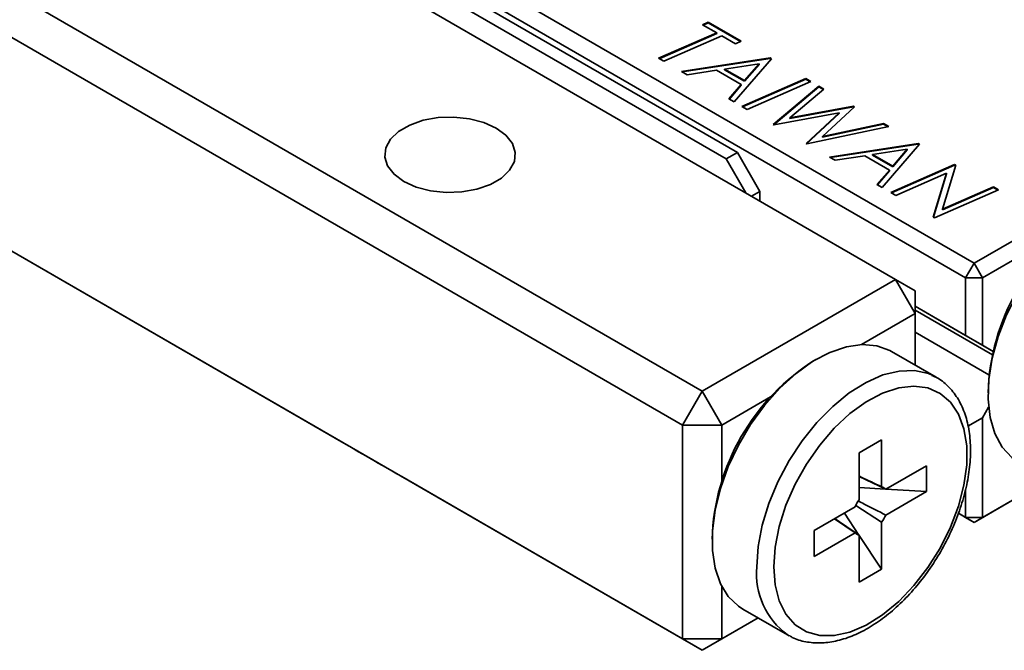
# Model space of a CAD drawing. Header units: millimetres. Extents: x 4 to 194, y 4 to 137.
# Tile 12 of 19: x 146 to 171, y 91 to 107. Entities that reach past the tile are written whole.
import ezdxf

# ---------------------------------------------------------------- set-up
doc = ezdxf.new("R2010")
doc.units = ezdxf.units.MM
doc.header["$LTSCALE"] = 0.666667

msp = doc.modelspace()

# ---------------------------------------------------------------- linework, layer by layer
at = {"color": 7, "linetype": 'Continuous', "lineweight": 35}
for p, q in [((135.4403068, 121.0584098), (170.3713831, 100.8931287)), ((170.1592514, 100.5257051), (135.2281752, 120.6909862)), ((168.3914835, 100.4849917), (134.0260944, 120.3237086)), ((164.4034018, 103.6852448), (140.2769178, 117.6131675)), ((129.1470573, 117.5071004), (163.5124464, 97.6683835)), ((164.1205589, 103.5219631), (139.9940749, 117.4498858)), ((163.0174725, 96.8110621), (128.6520834, 116.6497789)), ((128.6520834, 111.2606098), (163.0174725, 91.4218929)), ((170.3713831, 100.8931287), (181.6850921, 107.4243939)), ((163.5178863, 106.9073356), (163.6629341, 106.9701362)), ((163.8785218, 106.6991452), (163.5178863, 106.9073356)), ((163.5340513, 106.8980038), (163.6629341, 106.9538053)), ((163.6629341, 106.9701362), (164.496957, 106.488665)), ((163.6629341, 106.9538053), (163.6629341, 106.9701362)), ((163.6629341, 106.9538053), (164.4807923, 106.4816657)), ((162.4118984, 106.0595272), (163.8785218, 106.6991452)), ((162.4280133, 106.0502243), (163.8785218, 106.6828143)), ((164.0062886, 106.625387), (162.5396652, 105.985769)), ((163.8785218, 106.6828143), (163.8785218, 106.6991452)), ((164.3519099, 106.425864), (164.0062886, 106.625387)), ((164.496957, 106.488665), (164.3519099, 106.425864)), ((162.5396652, 105.985769), (162.4118984, 106.0595272)), ((162.9875558, 105.7272073), (165.2241778, 106.0688494)), ((163.0099263, 105.7142931), (165.2241778, 106.0525184)), ((164.947681, 105.9219874), (164.0773956, 105.7888632)), ((165.2567573, 106.0500416), (164.3201806, 104.9578994)), ((164.5830794, 105.4969381), (164.947681, 105.9219874)), ((164.5830794, 105.4806072), (164.947681, 105.9056564)), ((164.947681, 105.9056564), (164.947681, 105.9219874)), ((165.2241778, 106.0688494), (165.2567573, 106.0500416)), ((165.2241778, 106.0525184), (165.2241778, 106.0688494)), ((165.2241778, 106.0525184), (165.2473895, 106.0391186)), ((154.407009, 96.3925138), (138.2524947, 105.7183164)), ((163.1314702, 105.6441273), (162.9875558, 105.7272073)), ((163.8768221, 105.758117), (163.1314702, 105.6441273)), ((164.4992237, 105.3988122), (163.8768221, 105.758117)), ((164.0773956, 105.7888632), (164.5830794, 105.4969381)), ((164.0773956, 105.7725322), (164.0773956, 105.7888632)), ((164.0773956, 105.7725322), (164.5830794, 105.4806072)), ((164.1873146, 105.0346013), (164.4992237, 105.3988122)), ((164.1966735, 105.0291985), (164.4992237, 105.3824812)), ((164.4992237, 105.3824812), (164.4992237, 105.3988122)), ((164.5150874, 104.8453821), (166.1276087, 105.5473098)), ((164.5312154, 104.8360716), (166.1276087, 105.5309789)), ((164.5830794, 105.4806072), (164.5830794, 105.4969381)), ((166.2553755, 105.4735516), (164.6428542, 104.7716239)), ((165.3046335, 104.3895868), (166.4550989, 105.3582538)), ((166.1276087, 105.5473098), (166.2553755, 105.4735516)), ((166.1276087, 105.5309789), (166.1276087, 105.5473098)), ((166.1276087, 105.5309789), (166.2392478, 105.466531)), ((166.4550989, 105.3582538), (166.5834321, 105.2841686)), ((166.4550989, 105.3419228), (166.4550989, 105.3582538)), ((165.3161399, 104.3829443), (166.4550989, 105.3419228)), ((166.5834321, 105.2841686), (165.723346, 104.5590174)), ((166.4550989, 105.3419228), (166.5719352, 105.2744746)), ((164.3201806, 104.9578994), (164.1873146, 105.0346013)), ((165.723346, 104.5590174), (167.3268011, 104.8550308)), ((167.3268011, 104.8550308), (167.3537145, 104.839494)), ((167.3268011, 104.8386999), (167.3268011, 104.8550308)), ((164.6428542, 104.7716239), (164.5150874, 104.8453821)), ((166.9718301, 104.6831472), (165.3227645, 104.37912)), ((165.723346, 104.5426865), (167.3268011, 104.8386999)), ((166.1349738, 103.9102415), (166.9718301, 104.6831472)), ((166.1458559, 103.9039594), (166.9718301, 104.6668162)), ((167.3537145, 104.839494), (166.5432039, 104.0903026)), ((166.9718301, 104.6668162), (166.9718301, 104.6831472)), ((167.3268011, 104.8386999), (167.342838, 104.829442)), ((165.3227645, 104.37912), (165.3046335, 104.3895868)), ((165.723346, 104.5426865), (165.723346, 104.5590174)), ((166.5432039, 104.0903026), (168.0868839, 104.4162443)), ((166.5432039, 104.0739717), (168.0868839, 104.3999134)), ((168.0868839, 104.4162443), (168.2251322, 104.3364353)), ((168.0868839, 104.3999134), (168.0868839, 104.4162443)), ((168.0868839, 104.3999134), (168.2044117, 104.332066)), ((168.2251322, 104.3364353), (166.153388, 103.8996112)), ((166.153388, 103.8996112), (166.1349738, 103.9102415)), ((166.5432039, 104.0739717), (166.5432039, 104.0903026)), ((166.7225299, 103.5710527), (168.9591525, 103.9126944)), ((166.7448996, 103.5581389), (168.9591525, 103.8963635)), ((168.991732, 103.8938866), (168.0551553, 102.8017444)), ((168.9591525, 103.9126944), (168.991732, 103.8938866)), ((168.9591525, 103.8963635), (168.9591525, 103.9126944)), ((168.9591525, 103.8963635), (168.9823635, 103.882964)), ((164.1205589, 103.5219631), (164.4034018, 103.6852448)), ((164.4034018, 103.6852448), (164.9690863, 102.705449)), ((168.682655, 103.7658328), (167.8123703, 103.6327082)), ((167.8123703, 103.6163772), (167.8123703, 103.6327082)), ((167.8123703, 103.6327082), (168.3180535, 103.3407835)), ((167.8123703, 103.6163772), (168.3180535, 103.3244526)), ((168.3180535, 103.3407835), (168.682655, 103.7658328)), ((168.3180535, 103.3244526), (168.682655, 103.7495018)), ((168.682655, 103.7495018), (168.682655, 103.7658328)), ((164.6153959, 102.66488), (164.1205589, 103.5219631)), ((166.8664442, 103.4879727), (166.7225299, 103.5710527)), ((167.6117968, 103.601962), (166.8664442, 103.4879727)), ((168.2341977, 103.2426575), (167.6117968, 103.601962)), ((168.2681931, 102.6787603), (169.8807144, 103.380688)), ((168.2843212, 102.6694497), (169.8807144, 103.3643571)), ((169.9113104, 103.3630253), (169.5756048, 102.2576361)), ((169.8807144, 103.380688), (169.9113104, 103.3630253)), ((169.8807144, 103.3643571), (169.8807144, 103.380688)), ((169.8807144, 103.3643571), (169.9070904, 103.3491305)), ((167.9222886, 102.8784467), (168.2341977, 103.2426575)), ((167.9316482, 102.8730435), (168.2341977, 103.2263266)), ((168.2341977, 103.2263266), (168.2341977, 103.2426575)), ((168.3180535, 103.3244526), (168.3180535, 103.3407835)), ((169.6792903, 103.1636665), (168.39596, 102.605002)), ((169.3435844, 102.0579501), (169.6792903, 103.1636665)), ((169.3478034, 102.0555145), (169.6792903, 103.1473355)), ((169.6792903, 103.1473355), (169.6792903, 103.1636665)), ((168.0551553, 102.8017444), (167.9222886, 102.8784467)), ((164.9690863, 102.705449), (164.7571035, 102.5830739)), ((164.9690863, 102.4606994), (164.9690863, 102.705449)), ((168.39596, 102.605002), (168.2681931, 102.6787603)), ((170.9867017, 102.7422151), (169.3741804, 102.0402874)), ((169.5756048, 102.2576361), (170.8589348, 102.8159734)), ((169.5756048, 102.2413051), (170.8589348, 102.7996424)), ((170.8589348, 102.8159734), (170.9867017, 102.7422151)), ((170.8589348, 102.7996424), (170.8589348, 102.8159734)), ((170.8589348, 102.7996424), (170.9705739, 102.7351946)), ((169.5756048, 102.2413051), (169.5756048, 102.2576361)), ((169.3741804, 102.0402874), (169.3435844, 102.0579501)), ((172.8801413, 101.8515194), (170.5835147, 100.5257051)), ((170.1592514, 100.5257051), (170.3713831, 100.8931287)), ((170.5835147, 100.5257051), (170.3713831, 100.8931287)), ((163.5124464, 97.6683835), (168.3914835, 100.4849917)), ((168.3914835, 100.4849917), (168.8864587, 99.6276694)), ((168.3914835, 100.4849917), (168.8864581, 100.1991553)), ((170.1592514, 100.5257051), (170.5835147, 100.5257051)), ((170.1592514, 99.0734871), (170.1592514, 100.5257051)), ((170.5835147, 100.5257051), (170.5835147, 98.8285249)), ((168.8864587, 99.6276694), (168.8864581, 100.1991553)), ((170.8538492, 98.6723688), (168.8864581, 99.8081195)), ((170.1592514, 99.0734871), (168.8864587, 99.8082547)), ((168.8864587, 99.6276694), (167.5302028, 98.8447196)), ((168.8864587, 98.3240254), (168.8864587, 99.6276694)), ((170.7481621, 98.080148), (168.8864581, 99.1548869)), ((170.5835147, 98.8285249), (170.1592514, 99.0734871)), ((169.4178027, 98.0172871), (168.2864325, 98.6704132)), ((170.5835147, 98.8285249), (170.8538588, 98.6724083)), ((169.3283151, 98.0642362), (169.4178027, 98.0172871)), ((163.0174725, 96.8110621), (163.5124464, 97.6683835)), ((164.0074217, 96.8110613), (163.5124464, 97.6683835)), ((165.2380372, 97.5214805), (164.0074217, 96.8110613)), ((170.7400728, 97.2681902), (170.5835147, 96.997024)), ((170.2164328, 96.7850788), (170.5835147, 96.997024)), ((170.5835147, 96.997024), (170.5835147, 94.4833031)), ((163.0174725, 96.8110621), (164.0074217, 96.8110613)), ((163.0174725, 91.4218929), (163.0174725, 96.8110621)), ((164.0074217, 96.8110613), (164.0074217, 95.3899927)), ((168.0379307, 96.4435054), (167.4722456, 96.1169423)), ((168.0379307, 96.4435054), (168.0379307, 95.2578019)), ((167.4722456, 94.9312388), (167.4722456, 96.1169423)), ((168.1425082, 95.1974113), (169.1693016, 95.7901665)), ((169.1693016, 95.1369339), (169.1693016, 95.7901665)), ((163.5124464, 91.1360567), (155.9301638, 95.5132152)), ((168.1425082, 95.1974113), (167.4722449, 95.5178121)), ((172.2430485, 95.4412914), (170.3713831, 94.3608019)), ((170.5835147, 94.4833031), (172.243014, 95.4413116)), ((168.1386715, 95.1992451), (167.4722443, 95.2395366)), ((169.1693016, 95.1369339), (168.1450186, 95.1988611)), ((170.1592514, 94.4833031), (170.1592514, 95.1902776)), ((169.1693016, 95.1369339), (168.1425082, 94.5441787)), ((166.340874, 94.1573501), (167.3676681, 94.7501056)), ((168.0379307, 94.3630455), (167.3862482, 94.782287)), ((167.3676681, 94.096873), (166.8533145, 94.4531762)), ((167.4683885, 94.0391248), (167.100457, 94.5958478)), ((170.3713831, 94.3608019), (169.9761115, 94.5889873)), ((169.9761247, 94.5890199), (170.1592514, 94.4833031)), ((170.5835147, 94.4833031), (170.1592514, 94.4833031)), ((170.3713831, 94.3608019), (170.1592514, 94.4833031)), ((170.3713831, 94.3608019), (170.5835147, 94.4833031)), ((168.0379307, 94.3630455), (168.0379307, 93.177342)), ((166.340874, 94.1573501), (166.340874, 93.5041174)), ((167.3676681, 94.096873), (166.340874, 93.5041174)), ((167.4722456, 92.8507789), (167.4722456, 94.0364824)), ((168.0379307, 93.177342), (167.4722456, 94.033289)), ((167.4722456, 92.8507789), (168.0379307, 93.177342)), ((164.0074217, 92.7431263), (164.0074217, 91.4218922)), ((164.9244811, 91.9512069), (163.5124464, 91.1360567)), ((164.0074217, 91.4218922), (164.9244014, 91.9512533)), ((164.5367373, 92.1750468), (165.6681076, 91.5219207)), ((165.704587, 91.5016655), (165.6681076, 91.5219207)), ((163.0174725, 91.4218929), (164.0074217, 91.4218922)), ((163.5124464, 91.1360567), (163.0174725, 91.4218929)), ((163.5124464, 91.1360567), (164.0074217, 91.4218922))]:
    msp.add_line(p, q, dxfattribs=at)
at = {"color": 8, "linetype": 'Continuous', "lineweight": 35}
msp.add_line((170.8333066, 98.5849281), (168.8864581, 99.7088199), dxfattribs=at)
at = {"color": 7, "linetype": 'Continuous', "lineweight": 35, "flags": 128}
for points in [[(158.3152125, 104.3016996), (158.560525, 104.1209399), (158.7237755, 103.9115417), (158.7954759, 103.685675), (158.7714587, 103.4564654), (158.6531209, 103.2372344), (158.4473383, 103.0407228), (158.1660719, 102.8783512), (157.825667, 102.7595555), (157.4459068, 102.6912405), (157.0488611, 102.6773757), (156.6576059, 102.7187674), (156.294879, 102.8130103), (155.9817601, 102.9546262), (155.7364471, 103.1353862), (155.5731965, 103.3447837), (155.5014962, 103.5706504), (155.5255133, 103.7998601), (155.6438511, 104.019091), (155.8496331, 104.2156029), (156.1308994, 104.3779745), (156.471305, 104.49677), (156.8510652, 104.5650849), (157.2481109, 104.5789497), (157.6393661, 104.537558), (158.002093, 104.4433158), (158.3152125, 104.3016996)], [(173.3765867, 102.1789515), (172.9512322, 101.8937475), (172.5368937, 101.5366243), (172.1443034, 101.1168329), (171.7836281, 100.6452442), (171.46421, 100.1340734), (171.194321, 99.5965589), (170.980952, 99.0466216), (170.8296283, 98.4985056), (170.7442701, 97.9664065), (170.7270867, 97.4641045), (170.7785243, 97.0046099), (170.8972506, 96.5998232), (171.08019, 96.260228), (171.3226052, 95.9946199), (171.5017392, 95.8692405)], [(168.2864325, 98.6704132), (168.2484476, 98.6914706), (167.9178938, 98.8123034), (167.5483279, 98.8453482), (167.1493204, 98.7897491), (166.7312059, 98.6469456), (166.3048134, 98.4206373), (165.8811869, 98.1166839), (165.4712969, 97.7429594), (165.0857593, 97.3091412), (164.7345615, 96.8264673), (164.426796, 96.3074358), (164.1704364, 95.765492), (163.972121, 95.2146701), (163.8369864, 94.6692373), (163.7685333, 94.1433198), (163.7685333, 93.6505379), (163.8369864, 93.2036546), (163.972121, 92.8142448), (164.1704364, 92.4923932), (164.426796, 92.2464356), (164.5367373, 92.1750468)], [(165.3155703, 93.2388383), (165.3506602, 92.783009), (165.4549209, 92.3808071), (165.6253536, 92.0438037), (165.8570559, 91.7816944), (166.1433594, 91.6020176), (166.4760311, 91.5099446), (166.8454976, 91.5081222), (167.241132, 91.5966041), (167.6515521, 91.7728445), (168.0649501, 92.0317728), (168.4694347, 92.365941), (168.8533682, 92.7657348), (169.2057066, 93.2196535), (169.5163131, 93.7146384), (169.7762524, 94.2364497), (169.9780469, 94.7700761), (170.1158902, 95.3001653), (170.1858184, 95.8114691), (170.1858184, 96.2892766), (170.1158902, 96.7198428), (169.9780469, 97.0907818), (169.7762524, 97.3914212), (169.5163131, 97.613113), (169.2057066, 97.749479), (168.8533682, 97.7965965), (168.4694347, 97.7531101), (168.0649501, 97.6202701), (167.6515521, 97.4018998), (167.241132, 97.1042791), (166.8454976, 96.7359712), (166.4760311, 96.3075717), (166.1433594, 95.8314041), (165.8570559, 95.3211683), (165.6253536, 94.7915413), (165.4549209, 94.2577607), (165.3506602, 93.7351819), (165.3155703, 93.2388383)]]:
    msp.add_lwpolyline(points, dxfattribs=at)
at = {"color": 8, "linetype": 'Continuous', "lineweight": 35, "flags": 128}
msp.add_lwpolyline([(164.8913043, 93.2388383), (164.9256434, 93.749846), (165.0277679, 94.2872635), (165.1950356, 94.8371742), (165.4231119, 95.385334), (165.7060924, 95.9175479), (166.0366462, 96.42003), (166.4062122, 96.8797666), (166.8052197, 97.2848517), (167.2233342, 97.624793), (167.6497266, 97.8907868), (168.0733532, 98.0759422), (168.4832431, 98.1754666), (168.8687801, 98.1867804), (169.2199792, 98.1095916), (169.3283151, 98.0642362)], dxfattribs=at)
at = {"color": 7, "linetype": 'Continuous', "lineweight": 35}
for centre, radius, start, end in [((176.2645432, 97.451784), 5.5421508, 122.2658302, 178.18422163), ((169.2904567, 93.7607933), 5.5329696, 121.79099357, 178.21439105), ((167.9796045, 95.0360562), 0.2292883, 44.72637246, 75.26318823), ((168.4286534, 94.2582998), 1.1694284, 144.86935898, 155.13053671), ((167.0815092, 95.0359924), 1.1694442, 324.86942837, 335.13046732), ((167.5305671, 94.2582201), 0.2292793, 224.72576096, 255.26379973)]:
    msp.add_arc(centre, radius, start, end, dxfattribs=at)
at = {"color": 8, "linetype": 'Continuous', "lineweight": 35}
msp.add_arc((166.7910329, 93.0641652), 1.907742, 174.74663544, 233.94122243, dxfattribs=at)
at = {"color": 7, "linetype": 'Continuous', "lineweight": 35}
msp.add_ellipse((157.1484859, 94.8095217), major_axis=(3, -1.7321446), ratio=0.0000703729, start_param=1.9890271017, end_param=2.7234431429, dxfattribs=at)
for points, knots in [([(165.7144573, 91.5053072), (165.7379945, 91.4899928), (165.8605306, 91.4102651), (166.1233844, 91.342022), (166.489926, 91.3065305), (166.8809782, 91.3557528), (167.2868981, 91.4815757), (167.7010859, 91.6850526), (168.1127671, 91.9611709), (168.5113868, 92.3026969), (168.8873713, 92.7005558), (169.23246, 93.1450923), (169.5392402, 93.6260798), (169.801017, 94.1327512), (170.0118958, 94.6539468), (170.1668673, 95.1783819), (170.2618276, 95.6949332), (170.2934477, 96.1927326), (170.2591671, 96.6611199), (170.1570778, 97.0882416), (169.9883644, 97.4633921), (169.7542983, 97.7681386), (169.5234303, 97.9711369), (169.3602206, 98.0403979), (169.3090961, 98.0620936)], [0, 0, 0, 0, 0.0108493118, 0.0564821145, 0.1021941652, 0.1487955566, 0.1965610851, 0.2452013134, 0.294243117, 0.3433137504, 0.3922917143, 0.4411759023, 0.4900038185, 0.5388265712, 0.5876908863, 0.6366463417, 0.6857513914, 0.7350548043, 0.7845678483, 0.8341639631, 0.8834117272, 0.9316946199, 0.9786037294, 1, 1, 1, 1]), ([(167.4722456, 95.5252571), (167.4896455, 95.5170695), (167.6781795, 95.4283533), (167.8667571, 95.3389522), (168.0379307, 95.2578019)], [0, 0, 0, 0, 0.0922907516, 1, 1, 1, 1]), ([(167.4536107, 94.8989627), (167.5024042, 94.8739258), (167.7324011, 94.75591), (167.9617865, 94.6374822), (168.1425082, 94.5441787)], [0, 0, 0, 0, 0.2121485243, 1, 1, 1, 1]), ([(166.8593981, 94.4566874), (166.8982877, 94.4299367), (167.1025413, 94.2894381), (167.3068428, 94.1496528), (167.4722456, 94.0364824)], [0, 0, 0, 0, 0.1903983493, 1, 1, 1, 1])]:
    msp.add_open_spline(points, degree=3, knots=knots, dxfattribs=at)

doc.saveas('drawing.dxf')
